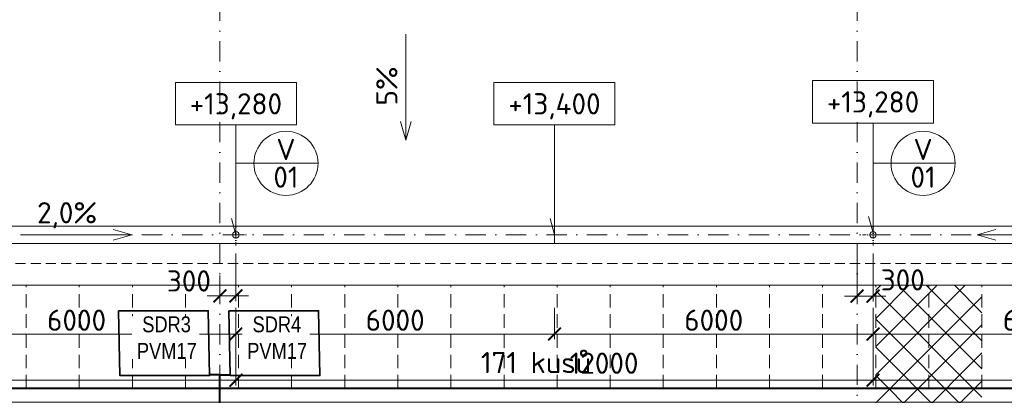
# Model space of a CAD drawing. Header units: millimetres. Extents: x 5450 to 1919026, y -34905 to 130825.
# Tile 77 of 154: x 106015 to 124560, y 54445 to 61523. Entities that reach past the tile are written whole.
import ezdxf
from ezdxf import colors
from ezdxf.entities.mleader import LeaderData, LeaderLine
from ezdxf.enums import TextEntityAlignment as Align
from ezdxf.math import Vec2, Vec3

# ---------------------------------------------------------------- set-up
doc = ezdxf.new("R2010")
doc.units = ezdxf.units.MM
for name, pattern in [('CENTERX2', [101.6, 63.5, -12.7, 12.7, -12.7]), ('DASHDOT', [25.4, 12.7, -6.35, 0, -6.35]), ('ČÁRKOVANÁ', [19.05, 12.7, -6.35])]:
    doc.linetypes.add(name, pattern=pattern)
doc.layers.get('Defpoints').update_dxf_attribs({"color": 8})
for name, color, linetype, lineweight in [('____OK_NWT', 4, 'Continuous', 9), ('___FVE_návrh var.2', 6, 'Continuous', 5), ('A99_N_kce-pohl', 1, 'Continuous', 9), ('A99_N_koty-200', 5, 'Continuous', 5), ('A99_N_koty-vysk', 160, 'Continuous', 5), ('A99_N_sraf', 252, 'Continuous', 0), ('A99_N_txt-popis-50', 240, 'Continuous', 9), ('A99_N_znaceni 200', 5, 'Continuous', 5), ('A99_S_osy', 1, 'CENTERX2', 5)]:
    doc.layers.add(name, color=color, linetype=linetype, lineweight=lineweight)
doc.styles.add('A99_kota', font='isocpeur.ttf', dxfattribs={"height": 2})
doc.styles.add('A99_popis', font='isocpeur.ttf')
doc.styles.add('ad_popis 100', font='isocpeur.ttf', dxfattribs={"height": 200})
doc.dimstyles.new('A99_kota_200 new', dxfattribs={"dimscale": 200, "dimtxt": 2, "dimasz": 1.2, "dimexe": 0.5, "dimexo": 1.5, "dimgap": 0.3, "dimtad": 1, "dimdec": 0, "dimzin": 3, "dimdsep": 46, "dimtxsty": 'A99_kota', "dimblk": 'ARCHTICK', "dimcen": 2.5, "dimazin": 2, "dimtfac": 0.75, "dimtdec": 0, "dimtmove": 2, "dimatfit": 0, "dimfxl": 4, "dimfxlon": 1, "dimtolj": 1, "dimtzin": 0, "dimlwd": 5, "dimlwe": 5, "dimarcsym": 0})

# ---------------------------------------------------------------- blocks, each defined once
blk = doc.blocks.new('*U20')
at = {"color": 0, "linetype": 'ByBlock'}
for p, q in [((5.7, -4), (5.7, -14.35)), ((5.7, -14.35), (5.286, -12.805))]:
    blk.add_line(p, q, dxfattribs=at)
blk.add_lwpolyline([(0, -4), (11.4, -4), (11.4, 0), (0, 0)], close=True, dxfattribs=at)
at = {"color": 0, "linetype": 'ByBlock', "style": 'A99_kota'}
for tag, p in [('VYSKA', (5.7, -2.241)), ('VYSKA_POPIS1', (5.7, -6.041)), ('VYSKA_POPIS2', (5.9, -9.541)), ('VYSKA_POPIS3', (5.9, -13.041))]:
    blk.add_attdef(tag, text='', height=2, dxfattribs=at).set_placement(p, align=Align.MIDDLE)
blk = doc.blocks.new('*U14')
at = {"color": 0, "linetype": 'ByBlock'}
blk.add_line((-3.02, 0), (3.02, 0), dxfattribs=at)
blk.add_circle((0, 0), 3.02, dxfattribs=at)
at = {"color": 0, "linetype": 'ByBlock', "style": 'A99_popis'}
for tag, p in [('KATEGORIE', (0, 1.31)), ('PRVEK', (0, -1.298))]:
    blk.add_attdef(tag, text='', height=2, dxfattribs=at).set_placement(p, align=Align.MIDDLE_CENTER)
blk = doc.blocks.new('_ArchTick')
at = {"color": 0, "linetype": 'ByBlock', "const_width": 0.15}
blk.add_lwpolyline([(-0.5, -0.5), (0.5, 0.5)], dxfattribs=at)
blk = doc.blocks.new('*D1495')
at = {"layer": 'A99_N_koty-200', "color": 0, "linetype": 'Continuous', "lineweight": 5, "transparency": 16777216}
for p, q in [((110087, 57118), (110087, 56218)), ((109787, 56705), (109787, 56218)), ((109787, 56318), (109547, 56318)), ((109787, 56318), (110087, 56318)), ((110087, 56318), (110327, 56318))]:
    blk.add_line(p, q, dxfattribs=at)
at = {"layer": 'Defpoints', "color": 0, "linetype": 'Continuous', "lineweight": 18, "transparency": 16777216}
for p in [(110087, 57470), (109787, 57005), (110087, 56318)]:
    blk.add_point(p, dxfattribs=at)
at = {"layer": 'A99_N_koty-200', "color": 0, "linetype": 'Continuous', "lineweight": 5, "transparency": 16777216, "xscale": 240, "yscale": 240, "zscale": 240}
blk.add_blockref('_ArchTick', (109787, 56318), dxfattribs=at)
at = {"layer": 'A99_N_koty-200', "color": 0, "linetype": 'Continuous', "lineweight": 5, "transparency": 16777216, "xscale": 240, "yscale": 240, "zscale": 240, "rotation": 180}
blk.add_blockref('_ArchTick', (110087, 56318), dxfattribs=at)
at = {"layer": 'A99_N_koty-200', "color": 0, "linetype": 'Continuous', "transparency": 16777216, "insert": (109202, 56600), "char_height": 400, "attachment_point": 5, "style": 'A99_kota'}
blk.add_mtext('\\A1;300', dxfattribs=at)
blk = doc.blocks.new('*D1499')
at = {"layer": 'A99_N_koty-200', "color": 0, "linetype": 'Continuous', "lineweight": 5, "transparency": 16777216}
for p, q in [((98087, 55530), (98087, 54630)), ((110087, 55530), (110087, 54630)), ((98087, 54730), (110087, 54730))]:
    blk.add_line(p, q, dxfattribs=at)
at = {"layer": 'Defpoints', "color": 0, "linetype": 'Continuous', "lineweight": 18, "transparency": 16777216}
for p in [(98087, 57470), (110087, 57005), (110087, 54730)]:
    blk.add_point(p, dxfattribs=at)
at = {"layer": 'A99_N_koty-200', "color": 0, "linetype": 'Continuous', "lineweight": 5, "transparency": 16777216, "xscale": 240, "yscale": 240, "zscale": 240, "rotation": 180}
blk.add_blockref('_ArchTick', (98087, 54730), dxfattribs=at)
at = {"layer": 'A99_N_koty-200', "color": 0, "linetype": 'Continuous', "lineweight": 5, "transparency": 16777216, "xscale": 240, "yscale": 240, "zscale": 240}
blk.add_blockref('_ArchTick', (110087, 54730), dxfattribs=at)
at = {"layer": 'A99_N_koty-200', "color": 0, "linetype": 'Continuous', "transparency": 16777216, "insert": (104532, 55085), "char_height": 400, "attachment_point": 5, "style": 'A99_kota'}
blk.add_mtext('\\A1;12000', dxfattribs=at)
blk = doc.blocks.new('*D1503')
at = {"layer": 'A99_N_koty-200', "color": 0, "linetype": 'Continuous', "lineweight": 5, "transparency": 16777216}
for p, q in [((104087, 56095), (104087, 55500)), ((110087, 56095), (110087, 55500)), ((110087, 55600), (104087, 55600))]:
    blk.add_line(p, q, dxfattribs=at)
at = {"layer": 'Defpoints', "color": 0, "linetype": 'Continuous', "lineweight": 18, "transparency": 16777216}
for p in [(104087, 56395), (110087, 56395), (104087, 55600)]:
    blk.add_point(p, dxfattribs=at)
at = {"layer": 'A99_N_koty-200', "color": 0, "linetype": 'Continuous', "lineweight": 5, "transparency": 16777216, "xscale": 240, "yscale": 240, "zscale": 240, "rotation": 180}
blk.add_blockref('_ArchTick', (104087, 55600), dxfattribs=at)
at = {"layer": 'A99_N_koty-200', "color": 0, "linetype": 'Continuous', "lineweight": 5, "transparency": 16777216, "xscale": 240, "yscale": 240, "zscale": 240}
blk.add_blockref('_ArchTick', (110087, 55600), dxfattribs=at)
at = {"layer": 'A99_N_koty-200', "color": 0, "linetype": 'Continuous', "transparency": 16777216, "insert": (107087, 55860), "char_height": 400, "attachment_point": 5, "style": 'A99_kota'}
blk.add_mtext('\\A1;6000', dxfattribs=at)
blk = doc.blocks.new('*D1507')
at = {"layer": 'A99_N_koty-200', "color": 0, "linetype": 'Continuous', "lineweight": 5, "transparency": 16777216}
for p, q in [((121787, 57115), (121787, 56215)), ((122087, 57115), (122087, 56215)), ((121787, 56315), (121547, 56315)), ((121787, 56315), (122087, 56315)), ((122087, 56315), (122327, 56315))]:
    blk.add_line(p, q, dxfattribs=at)
at = {"layer": 'Defpoints', "color": 0, "linetype": 'Continuous', "lineweight": 18, "transparency": 16777216}
for p in [(121787, 57470), (122087, 57470), (122087, 56315)]:
    blk.add_point(p, dxfattribs=at)
at = {"layer": 'A99_N_koty-200', "color": 0, "linetype": 'Continuous', "lineweight": 5, "transparency": 16777216, "xscale": 240, "yscale": 240, "zscale": 240}
blk.add_blockref('_ArchTick', (121787, 56315), dxfattribs=at)
at = {"layer": 'A99_N_koty-200', "color": 0, "linetype": 'Continuous', "lineweight": 5, "transparency": 16777216, "xscale": 240, "yscale": 240, "zscale": 240, "rotation": 180}
blk.add_blockref('_ArchTick', (122087, 56315), dxfattribs=at)
at = {"layer": 'A99_N_koty-200', "color": 0, "linetype": 'Continuous', "transparency": 16777216, "insert": (122647, 56620), "char_height": 400, "attachment_point": 5, "style": 'A99_kota'}
blk.add_mtext('\\A1;300', dxfattribs=at)
blk = doc.blocks.new('*D1509')
at = {"layer": 'A99_N_koty-200', "color": 0, "linetype": 'Continuous', "lineweight": 5, "transparency": 16777216}
for p, q in [((122087, 55530), (122087, 54630)), ((134087, 55530), (134087, 54630)), ((122087, 54730), (134087, 54730))]:
    blk.add_line(p, q, dxfattribs=at)
at = {"layer": 'Defpoints', "color": 0, "linetype": 'Continuous', "lineweight": 18, "transparency": 16777216}
for p in [(122087, 57470), (134087, 57005), (134087, 54730)]:
    blk.add_point(p, dxfattribs=at)
at = {"layer": 'A99_N_koty-200', "color": 0, "linetype": 'Continuous', "lineweight": 5, "transparency": 16777216, "xscale": 240, "yscale": 240, "zscale": 240, "rotation": 180}
blk.add_blockref('_ArchTick', (122087, 54730), dxfattribs=at)
at = {"layer": 'A99_N_koty-200', "color": 0, "linetype": 'Continuous', "lineweight": 5, "transparency": 16777216, "xscale": 240, "yscale": 240, "zscale": 240}
blk.add_blockref('_ArchTick', (134087, 54730), dxfattribs=at)
at = {"layer": 'A99_N_koty-200', "color": 0, "linetype": 'Continuous', "transparency": 16777216, "insert": (128087, 54990), "char_height": 400, "attachment_point": 5, "style": 'A99_kota'}
blk.add_mtext('\\A1;12000', dxfattribs=at)
blk = doc.blocks.new('*D1511')
at = {"layer": 'A99_N_koty-200', "color": 0, "linetype": 'Continuous', "lineweight": 5, "transparency": 16777216}
for p, q in [((122087, 56095), (122087, 55500)), ((128087, 56095), (128087, 55500)), ((122087, 55600), (128087, 55600))]:
    blk.add_line(p, q, dxfattribs=at)
at = {"layer": 'Defpoints', "color": 0, "linetype": 'Continuous', "lineweight": 18, "transparency": 16777216}
for p in [(122087, 56395), (128087, 56395), (128087, 55600)]:
    blk.add_point(p, dxfattribs=at)
at = {"layer": 'A99_N_koty-200', "color": 0, "linetype": 'Continuous', "lineweight": 5, "transparency": 16777216, "xscale": 240, "yscale": 240, "zscale": 240, "rotation": 180}
blk.add_blockref('_ArchTick', (122087, 55600), dxfattribs=at)
at = {"layer": 'A99_N_koty-200', "color": 0, "linetype": 'Continuous', "lineweight": 5, "transparency": 16777216, "xscale": 240, "yscale": 240, "zscale": 240}
blk.add_blockref('_ArchTick', (128087, 55600), dxfattribs=at)
at = {"layer": 'A99_N_koty-200', "color": 0, "linetype": 'Continuous', "transparency": 16777216, "insert": (125087, 55860), "char_height": 400, "attachment_point": 5, "style": 'A99_kota'}
blk.add_mtext('\\A1;6000', dxfattribs=at)
blk = doc.blocks.new('*D1667')
at = {"layer": 'A99_N_koty-200', "color": 0, "linetype": 'Continuous', "lineweight": 5, "transparency": 16777216}
for p, q in [((104087, 56095), (104087, 55500)), ((110087, 56095), (110087, 55500)), ((110087, 55600), (104087, 55600))]:
    blk.add_line(p, q, dxfattribs=at)
at = {"layer": 'Defpoints', "color": 0, "linetype": 'Continuous', "lineweight": 18, "transparency": 16777216}
for p in [(104087, 56395), (110087, 56395), (104087, 55600)]:
    blk.add_point(p, dxfattribs=at)
at = {"layer": 'A99_N_koty-200', "color": 0, "linetype": 'Continuous', "lineweight": 5, "transparency": 16777216, "xscale": 240, "yscale": 240, "zscale": 240, "rotation": 180}
blk.add_blockref('_ArchTick', (104087, 55600), dxfattribs=at)
at = {"layer": 'A99_N_koty-200', "color": 0, "linetype": 'Continuous', "lineweight": 5, "transparency": 16777216, "xscale": 240, "yscale": 240, "zscale": 240}
blk.add_blockref('_ArchTick', (110087, 55600), dxfattribs=at)
at = {"layer": 'A99_N_koty-200', "color": 0, "linetype": 'Continuous', "transparency": 16777216, "insert": (107087, 55860), "char_height": 400, "attachment_point": 5, "style": 'A99_kota'}
blk.add_mtext('\\A1;6000', dxfattribs=at)
blk = doc.blocks.new('*D1669')
at = {"layer": 'A99_N_koty-200', "color": 0, "linetype": 'Continuous', "lineweight": 5, "transparency": 16777216}
for p, q in [((110087, 55530), (110087, 54630)), ((122087, 55530), (122087, 54630)), ((110087, 54730), (122087, 54730))]:
    blk.add_line(p, q, dxfattribs=at)
at = {"layer": 'Defpoints', "color": 0, "linetype": 'Continuous', "lineweight": 18, "transparency": 16777216}
for p in [(110087, 57005), (122087, 57005), (122087, 54730)]:
    blk.add_point(p, dxfattribs=at)
at = {"layer": 'A99_N_koty-200', "color": 0, "linetype": 'Continuous', "lineweight": 5, "transparency": 16777216, "xscale": 240, "yscale": 240, "zscale": 240, "rotation": 180}
blk.add_blockref('_ArchTick', (110087, 54730), dxfattribs=at)
at = {"layer": 'A99_N_koty-200', "color": 0, "linetype": 'Continuous', "lineweight": 5, "transparency": 16777216, "xscale": 240, "yscale": 240, "zscale": 240}
blk.add_blockref('_ArchTick', (122087, 54730), dxfattribs=at)
at = {"layer": 'A99_N_koty-200', "color": 0, "linetype": 'Continuous', "transparency": 16777216, "insert": (117022, 55050), "char_height": 400, "attachment_point": 5, "style": 'A99_kota'}
blk.add_mtext('\\A1;12000', dxfattribs=at)
blk = doc.blocks.new('*D1671')
at = {"layer": 'A99_N_koty-200', "color": 0, "linetype": 'Continuous', "lineweight": 5, "transparency": 16777216}
for p, q in [((110087, 56095), (110087, 55500)), ((116087, 56095), (116087, 55500)), ((110087, 55600), (116087, 55600))]:
    blk.add_line(p, q, dxfattribs=at)
at = {"layer": 'Defpoints', "color": 0, "linetype": 'Continuous', "lineweight": 18, "transparency": 16777216}
for p in [(110087, 56395), (116087, 56395), (116087, 55600)]:
    blk.add_point(p, dxfattribs=at)
at = {"layer": 'A99_N_koty-200', "color": 0, "linetype": 'Continuous', "lineweight": 5, "transparency": 16777216, "xscale": 240, "yscale": 240, "zscale": 240, "rotation": 180}
blk.add_blockref('_ArchTick', (110087, 55600), dxfattribs=at)
at = {"layer": 'A99_N_koty-200', "color": 0, "linetype": 'Continuous', "lineweight": 5, "transparency": 16777216, "xscale": 240, "yscale": 240, "zscale": 240}
blk.add_blockref('_ArchTick', (116087, 55600), dxfattribs=at)
at = {"layer": 'A99_N_koty-200', "color": 0, "linetype": 'Continuous', "transparency": 16777216, "insert": (113087, 55860), "char_height": 400, "attachment_point": 5, "style": 'A99_kota'}
blk.add_mtext('\\A1;6000', dxfattribs=at)
blk = doc.blocks.new('*D1673')
at = {"layer": 'A99_N_koty-200', "color": 0, "linetype": 'Continuous', "lineweight": 5, "transparency": 16777216}
for p, q in [((116087, 56095), (116087, 55500)), ((122087, 56095), (122087, 55500)), ((122087, 55600), (116087, 55600))]:
    blk.add_line(p, q, dxfattribs=at)
at = {"layer": 'Defpoints', "color": 0, "linetype": 'Continuous', "lineweight": 18, "transparency": 16777216}
for p in [(116087, 56395), (122087, 56395), (116087, 55600)]:
    blk.add_point(p, dxfattribs=at)
at = {"layer": 'A99_N_koty-200', "color": 0, "linetype": 'Continuous', "lineweight": 5, "transparency": 16777216, "xscale": 240, "yscale": 240, "zscale": 240, "rotation": 180}
blk.add_blockref('_ArchTick', (116087, 55600), dxfattribs=at)
at = {"layer": 'A99_N_koty-200', "color": 0, "linetype": 'Continuous', "lineweight": 5, "transparency": 16777216, "xscale": 240, "yscale": 240, "zscale": 240}
blk.add_blockref('_ArchTick', (122087, 55600), dxfattribs=at)
at = {"layer": 'A99_N_koty-200', "color": 0, "linetype": 'Continuous', "transparency": 16777216, "insert": (119087, 55860), "char_height": 400, "attachment_point": 5, "style": 'A99_kota'}
blk.add_mtext('\\A1;6000', dxfattribs=at)

msp = doc.modelspace()

# ---------------------------------------------------------------- hatches: boundary and pattern name
at = {"layer": 'A99_N_sraf', "linetype": 'Continuous', "lineweight": 0, "ltscale": 0.5, "transparency": 33554687}
h = msp.add_hatch(dxfattribs=at)
h.set_pattern_fill('ANSI37', color=256, scale=3000)
h.set_pattern_definition([(45, (69362.3, -80672.5), (-265.165, 265.165), []), (135, (69362.3, -80672.5), (-265.165, -265.165), [])])
h.paths.add_polyline_path([(124137.3, 56520), (122137.3, 56520), (122137.3, 29190), (124137.3, 29190)])

# ---------------------------------------------------------------- linework, layer by layer
at = {"layer": '____OK_NWT', "color": 31, "linetype": 'Continuous', "lineweight": 40, "ltscale": 0.5, "true_color": 0xfecc66}
for points in [[(109787.3, 54832.5), (109592, 54832.6)], [(84787.3, 54025), (84787.3, 54580), (109787.3, 54580)]]:
    msp.add_lwpolyline(points, dxfattribs=at)
at = {"layer": 'A99_N_kce-pohl', "linetype": 'ČÁRKOVANÁ', "lineweight": 9, "ltscale": 15}
msp.add_line((73647.3, 56930), (218477.3, 56930), dxfattribs=at)
at = {"layer": 'A99_N_kce-pohl', "linetype": 'Continuous', "ltscale": 25}
msp.add_lwpolyline([(218477.3, 57305), (218477.3, 57635), (73787.3, 57635), (73787.3, 57305)], close=True, dxfattribs=at)
at = {"layer": 'A99_N_kce-pohl', "linetype": 'DASHDOT', "lineweight": 5, "ltscale": 5}
for points in [[(110087.3, 57270), (110087.3, 57670)], [(122087.3, 57270), (122087.3, 57670)], [(109887.3, 57470), (110287.3, 57470)], [(121887.3, 57470), (122287.3, 57470)]]:
    msp.add_lwpolyline(points, dxfattribs=at)
at = {"layer": 'A99_N_kce-pohl', "linetype": 'Continuous', "ltscale": 25}
msp.add_lwpolyline([(116087.3, 57305), (116087.3, 57635)], dxfattribs=at)
at = {"layer": 'A99_N_kce-pohl', "linetype": 'Continuous', "lineweight": 9, "ltscale": 15}
msp.add_lwpolyline([(206662.8, 56520), (74967.3, 56520)], dxfattribs=at)
at = {"layer": 'A99_N_kce-pohl', "color": 30, "linetype": 'ČÁRKOVANÁ', "lineweight": 5, "ltscale": 20, "true_color": 0xff6e3d}
for points in [[(106137.3, 54575), (106137.3, 56520)], [(107137.3, 54575), (107137.3, 56520)], [(108137.3, 54575), (108137.3, 56520)], [(109137.3, 54575), (109137.3, 56520)], [(110137.3, 54575), (110137.3, 56520)], [(111137.3, 54575), (111137.3, 56520)], [(112137.3, 54575), (112137.3, 56520)], [(113137.3, 54575), (113137.3, 56520)], [(114137.3, 54575), (114137.3, 56520)], [(117137.3, 54575), (117137.3, 56520)], [(117137.3, 54575), (117137.3, 56520)], [(118137.3, 54575), (118137.3, 56520)], [(118137.3, 54575), (118137.3, 56520)], [(119137.3, 54575), (119137.3, 56520)], [(119137.3, 54575), (119137.3, 56520)], [(120137.3, 54575), (120137.3, 56520)], [(121137.3, 54575), (121137.3, 56520)], [(122137.3, 54575), (122137.3, 56520)], [(123137.3, 54575), (123137.3, 56520)], [(124137.3, 54575), (124137.3, 56520)]]:
    msp.add_lwpolyline(points, dxfattribs=at)
at = {"layer": 'A99_N_kce-pohl', "color": 1, "linetype": 'Continuous', "lineweight": 9, "ltscale": 25}
msp.add_lwpolyline([(206139.8, 54315), (206139.8, 54580), (75137.3, 54580), (75137.3, 54315)], close=True, dxfattribs=at)
at = {"layer": 'A99_N_kce-pohl', "linetype": 'Continuous'}
for centre in [(110087.3, 57470), (122087.3, 57470)]:
    msp.add_circle(centre, 60, dxfattribs=at)
at = {"layer": 'A99_N_koty-vysk'}
for points in [[(113287.3, 59252), (113287.3, 61252)], [(113287.3, 59252), (113187.3, 59602)], [(113287.3, 59252), (113387.3, 59602)], [(108127.3, 57470), (107777.3, 57570)], [(108127.3, 57470), (107777.3, 57570)], [(124047.3, 57470), (124397.3, 57570)], [(108127.3, 57470), (106127.3, 57470)], [(108127.3, 57470), (106127.3, 57470)], [(108127.3, 57470), (107777.3, 57370)], [(108127.3, 57470), (107777.3, 57370)], [(124047.3, 57470), (126047.3, 57470)], [(124047.3, 57470), (124397.3, 57370)]]:
    msp.add_lwpolyline(points, dxfattribs=at)
at = {"layer": 'A99_N_znaceni 200'}
for points in [[(110425.8, 58816.5), (110087.3, 58816.5)], [(122425.8, 58816.5), (122087.3, 58816.5)]]:
    msp.add_lwpolyline(points, dxfattribs=at)
at = {"layer": 'A99_S_osy', "linetype": 'DASHDOT', "lineweight": 5, "ltscale": 30}
for points in [[(109787.3, 130470), (109787.3, 27060)], [(121787.3, 130470), (121787.3, 27060)], [(245112.3, 57470), (72162.3, 57470)]]:
    msp.add_lwpolyline(points, dxfattribs=at)

# ---------------------------------------------------------------- block references
at = {"layer": 'A99_N_koty-vysk', "xscale": 200, "yscale": 200, "zscale": 200}
for p, values in [((108947.3, 60340), {'VYSKA': '+13,280'}), ((114947.3, 60340), {'VYSKA': '+13,400'}), ((120947.3, 60375), {'VYSKA': '+13,280'})]:
    msp.add_blockref('*U20', p, dxfattribs=at).add_auto_attribs(values)
at = {"layer": 'A99_N_znaceni 200', "xscale": 200, "yscale": 200, "zscale": 200}
for p in [(111029.8, 58816.5), (123029.8, 58816.5)]:
    msp.add_blockref('*U14', p, dxfattribs=at).add_auto_attribs({'KATEGORIE': 'V', 'PRVEK': '01'})

# ---------------------------------------------------------------- texts
at = {"layer": 'A99_N_koty-vysk', "insert": (112730, 59905), "char_height": 400, "attachment_point": 1, "rotation": 90, "style": 'ad_popis 100'}
msp.add_mtext_dynamic_manual_height_columns('5%', width=140, gutter_width=2000, heights=[0], dxfattribs=at)
at = {"layer": 'A99_N_koty-vysk', "insert": (107474.3, 58085), "char_height": 400, "attachment_point": 3, "style": 'ad_popis 100'}
msp.add_mtext_dynamic_manual_height_columns('2,0%', width=673.852, gutter_width=2000, heights=[0], dxfattribs=at)
msp.add_mtext_dynamic_manual_height_columns('2,0%', width=673.852, gutter_width=2000, heights=[0], dxfattribs=at)

# ---------------------------------------------------------------- dimensions: what is measured, and where the dimension line sits
at = {"layer": 'A99_N_koty-200', "linetype": 'Continuous'}
for base, p1, p2, picture, middle in [((110087.3, 54730), (98087.3, 57470), (110087.3, 57005), '*D1499', (104532.3, 55085)), ((110087.3, 56317.5), (109787.3, 57005), (110087.3, 57470), '*D1495', (109202.3, 56600)), ((122087.3, 56315), (121787.3, 57470), (122087.3, 57470), '*D1507', (122647.3, 56620))]:
    dim = msp.add_linear_dim(base=base, p1=p1, p2=p2, dimstyle='A99_kota_200 new', override={"dimscale": 0, "dimtix": 1, "dimtofl": 1, "dimtmove": 2, "dimatfit": 0}, dxfattribs=at)
    dim.commit()
    dim.dimension.update_dxf_attribs({"geometry": picture, "text_midpoint": middle, "dimtype": 160})
for base, p1, p2, picture, middle in [((134087.3, 54730), (122087.3, 57470), (134087.3, 57005), '*D1509', (128087.3, 54990)), ((116087.3, 55600), (110087.3, 56395), (116087.3, 56395), '*D1671', (113087.3, 55860)), ((128087.3, 55600), (122087.3, 56395), (128087.3, 56395), '*D1511', (125087.3, 55860))]:
    dim = msp.add_linear_dim(base=base, p1=p1, p2=p2, dimstyle='A99_kota_200 new', override={"dimscale": 0, "dimtix": 1, "dimtofl": 1, "dimtmove": 2, "dimatfit": 0}, dxfattribs=at)
    dim.commit()
    dim.dimension.update_dxf_attribs({"geometry": picture, "text_midpoint": middle})
for base, p1, p2, picture, middle in [((104087.3, 55600), (110087.3, 56395), (104087.3, 56395), '*D1503', (107087.3, 55860)), ((104087.3, 55600), (110087.3, 56395), (104087.3, 56395), '*D1667', (107087.3, 55860)), ((116087.3, 55600), (122087.3, 56395), (116087.3, 56395), '*D1673', (119087.3, 55860))]:
    dim = msp.add_linear_dim(base=base, p1=p1, p2=p2, angle=180, dimstyle='A99_kota_200 new', override={"dimscale": 0, "dimtix": 1, "dimtofl": 1, "dimtmove": 2, "dimatfit": 0}, dxfattribs=at)
    dim.commit()
    dim.dimension.update_dxf_attribs({"geometry": picture, "text_midpoint": middle})

# ---------------------------------------------------------------- next in the draw order: texts
at = {"layer": '___FVE_návrh var.2', "color": 3, "linetype": 'Continuous', "lineweight": 5, "ltscale": 2, "insert": (114702.3, 55262.5), "char_height": 400, "attachment_point": 1, "style": 'A99_kota', "bg_fill": 3, "box_fill_scale": 1, "bg_fill_color": 256, "bg_fill_transparency": 0}
msp.add_mtext_dynamic_manual_height_columns('\\A1;171 kusů', width=2042.5, gutter_width=100, heights=[0], dxfattribs=at)

# ---------------------------------------------------------------- next in the draw order: linework, layer by layer
at = {"layer": '____OK_NWT', "color": 31, "linetype": 'Continuous', "lineweight": 40, "ltscale": 0.5, "true_color": 0xfecc66}
msp.add_lwpolyline([(121137.3, 41870), (109787.3, 41870), (109787.3, 54832.5), (109979.5, 54832.4)], dxfattribs=at)
at = {"layer": 'A99_N_kce-pohl', "color": 30, "linetype": 'ČÁRKOVANÁ', "lineweight": 5, "ltscale": 20, "true_color": 0xff6e3d}
for points in [[(115137.3, 54575), (115137.3, 56520)], [(116137.3, 54575), (116137.3, 56520)]]:
    msp.add_lwpolyline(points, dxfattribs=at)

# ---------------------------------------------------------------- next in the draw order: dimensions: what is measured, and where the dimension line sits
at = {"layer": 'A99_N_koty-200', "linetype": 'Continuous'}
dim = msp.add_linear_dim(base=(122087.3, 54730), p1=(110087.3, 57005), p2=(122087.3, 57005), dimstyle='A99_kota_200 new', override={"dimscale": 0, "dimtix": 1, "dimtofl": 1, "dimtmove": 2, "dimatfit": 0}, dxfattribs=at)
dim.commit()
dim.dimension.update_dxf_attribs({"geometry": '*D1669', "text_midpoint": (117022.3, 55050), "dimtype": 160})

# ---------------------------------------------------------------- next in the draw order: leaders
at = {"layer": 'A99_N_txt-popis-50', "lineweight": 9}
ml = msp.add_multileader_mtext('Standard', dxfattribs=at)
ml.set_content('\\A1;{\\C256;odvodňovací žlab se nemění,\\Pna stavbě se provede kontrola}', color=1, style='A99_popis')
ml.set_leader_properties(color=256, linetype='ByLayer', lineweight=-1)
ml.build(insert=Vec2(0, 0))
ml.multileader.update_dxf_attribs({"dogleg_length": 200, "arrow_head_size": 300, "scale": 200})
ctx = ml.context
ctx.base_point, ctx.scale, ctx.char_height, ctx.arrow_head_size, ctx.landing_gap_size, ctx.plane_origin = Vec3(100389.8, 53085), 200, 400, 300, 1000, Vec3(99837.3, 45659.2)
notes = []
notes.append((ctx, [(0, (1, 1, 0), (99589.8, 53085), (1, 0), 800, [(0, [(99592.3, 54580)], 0, [])])]))
ctx.mtext.insert, ctx.mtext.width, ctx.mtext.defined_height, ctx.mtext.flow_direction = Vec3(101389.8, 53345), 7914.793, 1247.5, 5
for ctx, leaders in notes:
    for number, flags, end, landing, length, lines in leaders:
        leader = LeaderData()
        leader.index, (leader.has_last_leader_line, leader.has_dogleg_vector, leader.attachment_direction) = number, flags
        leader.last_leader_point, leader.dogleg_vector, leader.dogleg_length = Vec3(end), Vec3(landing), length
        for number, points, colour, breaks in lines:
            line = LeaderLine()
            line.index, line.vertices, line.color, line.breaks = number, Vec3.list(points), colors.encode_raw_color(colour), breaks
            leader.lines.append(line)
        ctx.leaders.append(leader)

# ---------------------------------------------------------------- next in the draw order: texts
at = {"layer": '___FVE_návrh var.2', "linetype": 'Continuous', "lineweight": 5, "ltscale": 2, "insert": (83502.3, 56062.5), "char_height": 300, "width": 1266.696, "attachment_point": 1, "style": 'A99_kota', "bg_fill": 3, "box_fill_scale": 1, "bg_fill_color": 256, "bg_fill_transparency": 0}
msp.add_mtext('\\pi214.75997;{\\fArial Narrow|b0|i0|c238|p34;SDR1 \\P\\pi91.26065;PVM17}', dxfattribs=at)

# ---------------------------------------------------------------- next in the draw order: texts
at = {"layer": '___FVE_návrh var.2', "linetype": 'Continuous', "lineweight": 5, "ltscale": 2, "insert": (85677.3, 56045), "char_height": 300, "width": 1266.696, "attachment_point": 1, "style": 'A99_kota', "bg_fill": 3, "box_fill_scale": 1, "bg_fill_color": 256, "bg_fill_transparency": 0}
msp.add_mtext('\\pi192.0451;{\\fArial Narrow|b0|i0|c238|p34;SDR2 \\P\\pi91.26065;PVM17}', dxfattribs=at)

# ---------------------------------------------------------------- next in the draw order: linework, layer by layer
at = {"layer": '___FVE_návrh var.2', "lineweight": 35}
msp.add_lwpolyline([(107877.3, 56037.5), (109567.3, 56037.5), (109592.3, 54817.5), (107902.3, 54817.5)], close=True, dxfattribs=at)

# ---------------------------------------------------------------- next in the draw order: texts
at = {"layer": '___FVE_návrh var.2', "linetype": 'Continuous', "lineweight": 5, "ltscale": 2, "insert": (108132.3, 55932.5), "char_height": 300, "width": 1266.696, "attachment_point": 1, "style": 'A99_kota', "bg_fill": 3, "box_fill_scale": 1, "bg_fill_color": 256, "bg_fill_transparency": 0}
msp.add_mtext('\\pi191.12423;{\\fArial Narrow|b0|i0|c238|p34;SDR3 \\P\\pi91.26065;PVM17}', dxfattribs=at)

# ---------------------------------------------------------------- next in the draw order: linework, layer by layer
at = {"layer": '___FVE_návrh var.2', "lineweight": 35}
msp.add_lwpolyline([(109954.8, 56037.5), (111644.8, 56037.5), (111669.8, 54817.5), (109979.8, 54817.5)], close=True, dxfattribs=at)

# ---------------------------------------------------------------- next in the draw order: texts
at = {"layer": '___FVE_návrh var.2', "linetype": 'Continuous', "lineweight": 5, "ltscale": 2, "insert": (110209.8, 55932.5), "char_height": 300, "width": 1266.696, "attachment_point": 1, "style": 'A99_kota', "bg_fill": 3, "box_fill_scale": 1, "bg_fill_color": 256, "bg_fill_transparency": 0}
msp.add_mtext('\\pi191.43118;{\\fArial Narrow|b0|i0|c238|p34;SDR4 \\P\\pi91.26065;PVM17}', dxfattribs=at)

# ---------------------------------------------------------------- next in the draw order: linework, layer by layer
at = {"layer": '____OK_NWT', "color": 31, "linetype": 'Continuous', "lineweight": 40, "ltscale": 0.5, "true_color": 0xfecc66}
msp.add_lwpolyline([(109787.3, 54580), (126137.3, 54580), (126137.3, 58215)], dxfattribs=at)

doc.saveas('drawing.dxf')
